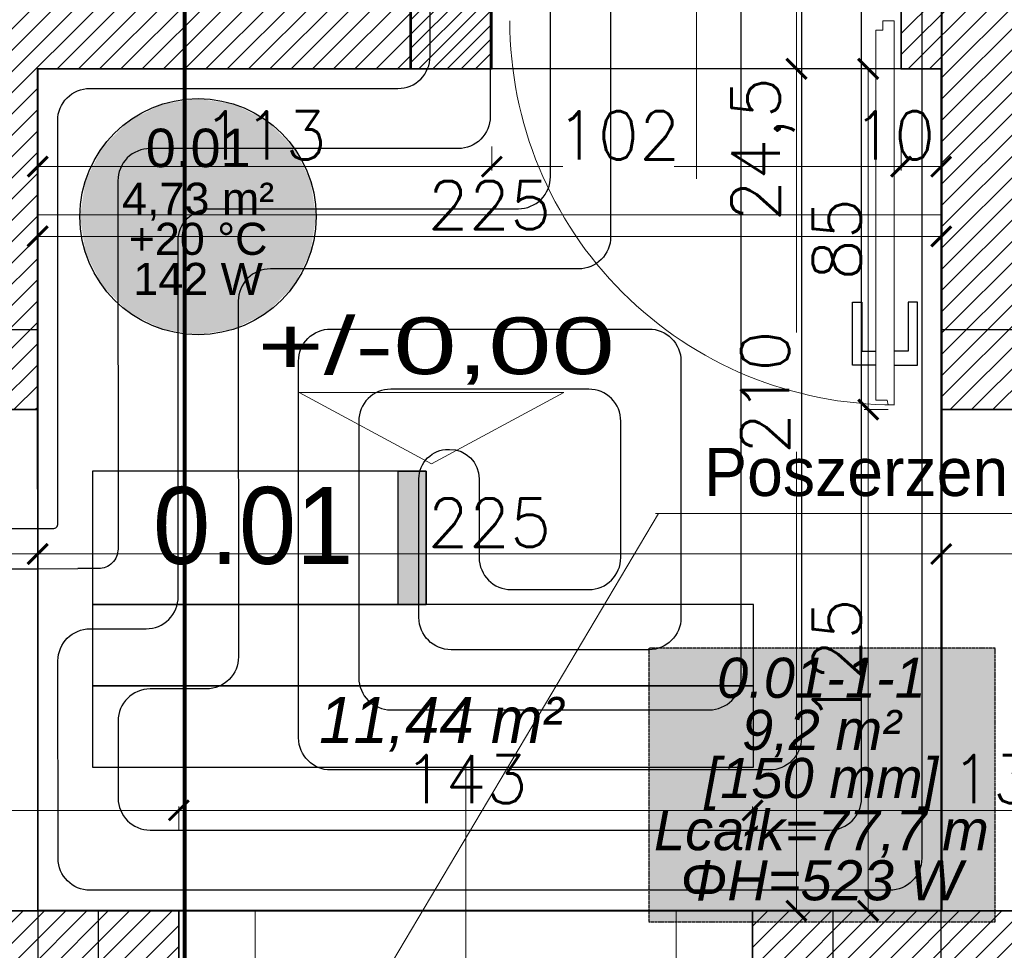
# Model space of a CAD drawing. Header units: millimetres. Extents: x -740 to 33545, y -26688 to 22494.
# Tile 138 of 256: x 10275 to 10521, y 9773 to 10005. Entities that reach past the tile are written whole.
import ezdxf
from ezdxf.enums import TextEntityAlignment as Align
from ezdxf.lldxf.tags import DXFTag

# ---------------------------------------------------------------- set-up
doc = ezdxf.new("R2010")
doc.units = ezdxf.units.MM
doc.header["$MEASUREMENT"] = 0
doc.linetypes.add('HIDDENX2', pattern=[0.1905, 0.127, -0.0635])
doc.layers.get('Defpoints').update_dxf_attribs({"color": 252})
for name, color, linetype in [('_I_EKO_PODKLAD 3', 252, 'Continuous'), ('D-opis', 252, 'Continuous'), ('stolarka', 252, 'Continuous'), ('tabelki opis', 252, 'Continuous'), ('TECHNOLOGIA KUCHNI', 252, 'Continuous')]:
    doc.layers.add(name, color=color, linetype=linetype)
for name, color, linetype, lineweight in [('A_istniejące ściany', 252, 'Continuous', 35), ('A_l.przerywana', 252, 'ICAD_ISO03W100', 9), ('A_opisy', 252, 'Continuous', 15), ('A_ściany istniejące', 252, 'Continuous', 35), ('A_ściany projektowane', 252, 'Continuous', 35), ('k_wyburzenia widoczne', 252, 'PNEUMATIC2', 18), ('l.przerywana', 252, 'ICAD_ISO03W100', 5), ('l.wypełnien', 252, 'Continuous', 5), ('Nowe_820-G Rysunki Obrazki_Nr_pióra__1', 252, 'Continuous', 13), ('wymiarowanie', 252, 'Continuous', 9)]:
    doc.layers.add(name, color=color, linetype=linetype, lineweight=lineweight)
for name, color, linetype, lineweight, true_color in [('IS_Heating_cooling floor', 7, 'HIDDENX2', 25, 0x008000), ('IS_Przyłącze (powrotne)', 5, 'Continuous', 25, 0x0000ff), ('IS_Przyłącze (zasilające)', 1, 'Continuous', 25, 0xff0000), ('IS_Room (Automatic)', 7, 'Continuous', 25, 0x000000), ('IS_Strefa podłóg', 7, 'Continuous', 25, 0x008000), ('IS_Wężownica OChP', 7, 'Continuous', 25, 0x800080)]:
    doc.layers.add(name, color=color, linetype=linetype, lineweight=lineweight, true_color=true_color)
doc.styles.add('Arial_____', font='arial.ttf')
doc.styles.add('Arial__I__', font='ariali.ttf')
doc.styles.add('ARIALL', font='GOTHIC.TTF', dxfattribs={"height": 40})
doc.styles.add('PROFILE', font='GOTHIC.TTF', dxfattribs={"width": 0.8})
doc.styles.add('ROMANS', font='romans')
doc.styles.add('styl2', font='simplex.shx')
tags = doc.linetypes.add('DASH', pattern=[15, 10, -5]).pattern_tags.tags
tags[6:7] = [DXFTag(74, 4), DXFTag(75, 0), DXFTag(340, '0'), DXFTag(46, 0.0), DXFTag(50, 0.0), DXFTag(44, 0.0), DXFTag(45, 0.0)]
tags[4:5] = [DXFTag(74, 4), DXFTag(75, 0), DXFTag(340, '0'), DXFTag(46, 0.0), DXFTag(50, 0.0), DXFTag(44, 0.0), DXFTag(45, 0.0)]
tags = doc.linetypes.add('ICAD_ISO03W100', pattern=[30, 12, -18]).pattern_tags.tags
tags[6:7] = [DXFTag(74, 4), DXFTag(75, 0), DXFTag(340, '0'), DXFTag(46, 1.0), DXFTag(50, 0.0), DXFTag(44, 0.0), DXFTag(45, 0.0)]
tags[4:5] = [DXFTag(74, 4), DXFTag(75, 0), DXFTag(340, '0'), DXFTag(46, 1.0), DXFTag(50, 0.0), DXFTag(44, 0.0), DXFTag(45, 0.0)]
doc.linetypes.add('PNEUMATIC2', pattern='A,0.5,-0.25,["//",Standard,S=0.2,R=0,X=-0.1,Y=-0.1],-0.25', length=1)
doc.dimstyles.new('Skala 1-50', dxfattribs={"dimtxt": 12, "dimasz": 5, "dimexe": 1, "dimexo": 1, "dimgap": 1.5, "dimtad": 1, "dimdec": 1, "dimrnd": 0.5, "dimtxsty": 'styl2', "dimblk": 'ARCHTICK', "dimcen": 5, "dimadec": 0, "dimazin": 0, "dimtfac": 1, "dimtdec": 1, "dimtmove": 1, "dimatfit": 3, "dimldrblk": 'ARCHTICK', "dimfxl": 0, "dimlwd": -1, "dimlwe": -1, "dimarcsym": 0})
doc.dimstyles.new('Wymiary elementów w mm', dxfattribs={"dimscale": 0.5, "dimtxt": 14, "dimasz": 20, "dimexe": 0, "dimexo": 1, "dimgap": 3, "dimtad": 1, "dimdec": 0, "dimlfac": 10, "dimtxsty": 'Standard', "dimblk": 'OBLIQUE', "dimcen": 5, "dimse1": 1, "dimse2": 1, "dimsd1": 1, "dimsd2": 1, "dimclrd": 256, "dimclre": 256, "dimclrt": 252, "dimadec": 0, "dimazin": 0, "dimtfac": 1, "dimtdec": 0, "dimtmove": 0, "dimatfit": 3, "dimldrblk": 'OBLIQUE', "dimfxl": 0, "dimlwd": -1, "dimlwe": -1, "dimarcsym": 0})

# ---------------------------------------------------------------- blocks, each defined once
blk = doc.blocks.new('*D1252')
at = {"layer": 'Defpoints', "color": 0}
for p in [(50, 5.49), (0, 0.31), (50, 0.31)]:
    blk.add_point(p, dxfattribs=at)
at = {"layer": '_I_EKO_PODKLAD 3', "color": 252, "ltscale": 0.6, "insert": (25, 12.5), "char_height": 11, "attachment_point": 5}
blk.add_mtext('500', dxfattribs=at)
blk = doc.blocks.new('_Oblique')
at = {"color": 0, "linetype": 'ByBlock', "lineweight": -2}
blk.add_line((-0.5, -0.5), (0.5, 0.5), dxfattribs=at)
blk = doc.blocks.new('*D1253')
at = {"layer": 'Defpoints', "color": 0}
for p in [(50, 69.96), (50, 69.96), (66.59, 0)]:
    blk.add_point(p, dxfattribs=at)
at = {"layer": '_I_EKO_PODKLAD 3', "color": 252, "ltscale": 0.6, "insert": (43, 34.98), "char_height": 11, "attachment_point": 5, "rotation": 90}
blk.add_mtext('700', dxfattribs=at)
blk = doc.blocks.new('_ArchTick')
at = {"color": 0, "linetype": 'ByBlock', "const_width": 0.15}
blk.add_lwpolyline([(-0.5, -0.5), (0.5, 0.5)], dxfattribs=at)
blk = doc.blocks.new('*D2222')
at = {"layer": 'Defpoints', "color": 0}
for p in [(10468.72, 9992.74), (10499.8, 9992.74), (10443.84, 9782.76)]:
    blk.add_point(p, dxfattribs=at)
at = {"layer": 'wymiarowanie', "color": 0}
for p, q in [((10473.72, 9992.74), (10467.72, 9992.74)), ((10468.72, 9992.74), (10468.72, 9926.95)), ((10468.72, 9782.76), (10468.72, 9897.22)), ((10463.72, 9782.76), (10469.72, 9782.76))]:
    blk.add_line(p, q, dxfattribs=at)
at = {"layer": 'wymiarowanie', "color": 0, "xscale": 5, "yscale": 5, "zscale": 5}
for p, rotation in [((10468.72, 9992.74), 90), ((10468.72, 9782.76), 270)]:
    blk.add_blockref('_ArchTick', p, dxfattribs=dict(at, rotation=rotation))
at = {"layer": 'wymiarowanie', "color": 0, "insert": (10460.92, 9912.09), "char_height": 12, "attachment_point": 5, "rotation": 90, "style": 'styl2'}
blk.add_mtext('210', dxfattribs=at)
blk = doc.blocks.new('*D2223')
at = {"layer": 'Defpoints', "color": 0}
for p in [(10468.72, 10017.29), (10504.8, 10017.29), (10499.8, 9992.74)]:
    blk.add_point(p, dxfattribs=at)
at = {"layer": 'wymiarowanie', "color": 0}
for p, q in [((10473.72, 10017.29), (10467.72, 10017.29)), ((10468.72, 9992.74), (10468.72, 10017.29)), ((10473.72, 9992.74), (10467.72, 9992.74))]:
    blk.add_line(p, q, dxfattribs=at)
at = {"layer": 'wymiarowanie', "color": 0, "xscale": 5, "yscale": 5, "zscale": 5}
for p, rotation in [((10468.72, 10017.29), 90), ((10468.72, 9992.74), 270)]:
    blk.add_blockref('_ArchTick', p, dxfattribs=dict(at, rotation=rotation))
at = {"layer": 'wymiarowanie', "color": 0, "insert": (10460.38, 9972.7), "char_height": 12, "attachment_point": 5, "rotation": 90, "style": 'styl2'}
blk.add_mtext('24,5', dxfattribs=at)
blk = doc.blocks.new('*D2478')
at = {"layer": 'Defpoints', "color": 0}
for p in [(10007.19, 9907.76), (10279.59, 9907.76), (10279.59, 9871.75)]:
    blk.add_point(p, dxfattribs=at)
at = {"layer": 'wymiarowanie', "color": 0}
for p, q in [((10007.19, 9876.75), (10007.19, 9870.75)), ((10279.59, 9876.75), (10279.59, 9870.75)), ((10007.19, 9871.75), (10279.59, 9871.75))]:
    blk.add_line(p, q, dxfattribs=at)
at = {"layer": 'wymiarowanie', "color": 0, "xscale": 5, "yscale": 5, "zscale": 5, "rotation": 180}
blk.add_blockref('_ArchTick', (10007.19, 9871.75), dxfattribs=at)
at = {"layer": 'wymiarowanie', "color": 0, "xscale": 5, "yscale": 5, "zscale": 5}
blk.add_blockref('_ArchTick', (10279.59, 9871.75), dxfattribs=at)
at = {"layer": 'wymiarowanie', "color": 0, "insert": (10143.39, 9880.09), "char_height": 12, "attachment_point": 5, "style": 'styl2'}
blk.add_mtext('272,5', dxfattribs=at)
blk = doc.blocks.new('*D2479')
at = {"layer": 'Defpoints', "color": 0}
for p in [(10279.59, 9907.76), (10504.8, 9907.76), (10504.8, 9871.75)]:
    blk.add_point(p, dxfattribs=at)
at = {"layer": 'wymiarowanie', "color": 0}
for p, q in [((10279.59, 9876.75), (10279.59, 9870.75)), ((10504.8, 9876.75), (10504.8, 9870.75)), ((10279.59, 9871.75), (10504.8, 9871.75))]:
    blk.add_line(p, q, dxfattribs=at)
at = {"layer": 'wymiarowanie', "color": 0, "xscale": 5, "yscale": 5, "zscale": 5, "rotation": 180}
blk.add_blockref('_ArchTick', (10279.59, 9871.75), dxfattribs=at)
at = {"layer": 'wymiarowanie', "color": 0, "xscale": 5, "yscale": 5, "zscale": 5}
blk.add_blockref('_ArchTick', (10504.8, 9871.75), dxfattribs=at)
at = {"layer": 'wymiarowanie', "color": 0, "insert": (10392.19, 9879.55), "char_height": 12, "attachment_point": 5, "style": 'styl2'}
blk.add_mtext('225', dxfattribs=at)
blk = doc.blocks.new('*D2480')
at = {"layer": 'Defpoints', "color": 0}
for p in [(10504.8, 9907.76), (10769.66, 9907.76), (10769.66, 9871.75)]:
    blk.add_point(p, dxfattribs=at)
at = {"layer": 'wymiarowanie', "color": 0}
for p, q in [((10504.8, 9876.75), (10504.8, 9870.75)), ((10769.66, 9876.75), (10769.66, 9870.75)), ((10504.8, 9871.75), (10698.86, 9871.75)), ((10769.66, 9871.75), (10728.38, 9871.75))]:
    blk.add_line(p, q, dxfattribs=at)
at = {"layer": 'wymiarowanie', "color": 0, "xscale": 5, "yscale": 5, "zscale": 5, "rotation": 180}
blk.add_blockref('_ArchTick', (10504.8, 9871.75), dxfattribs=at)
at = {"layer": 'wymiarowanie', "color": 0, "xscale": 5, "yscale": 5, "zscale": 5}
blk.add_blockref('_ArchTick', (10769.66, 9871.75), dxfattribs=at)
at = {"layer": 'wymiarowanie', "color": 0, "insert": (10713.62, 9879.55), "char_height": 12, "attachment_point": 5, "style": 'styl2'}
blk.add_mtext('265', dxfattribs=at)
blk = doc.blocks.new('*D2656')
at = {"layer": 'Defpoints', "color": 0}
for p in [(10314.77, 9807.81), (10184.83, 9782.76), (10314.77, 9782.76)]:
    blk.add_point(p, dxfattribs=at)
at = {"layer": 'wymiarowanie', "color": 0}
for p, q in [((10184.83, 9802.81), (10184.83, 9808.81)), ((10184.83, 9807.81), (10314.77, 9807.81)), ((10314.77, 9802.81), (10314.77, 9808.81))]:
    blk.add_line(p, q, dxfattribs=at)
at = {"layer": 'wymiarowanie', "color": 0, "xscale": 5, "yscale": 5, "zscale": 5, "rotation": 180}
blk.add_blockref('_ArchTick', (10184.83, 9807.81), dxfattribs=at)
at = {"layer": 'wymiarowanie', "color": 0, "xscale": 5, "yscale": 5, "zscale": 5}
blk.add_blockref('_ArchTick', (10314.77, 9807.81), dxfattribs=at)
at = {"layer": 'wymiarowanie', "color": 0, "insert": (10249.8, 9815.61), "char_height": 12, "attachment_point": 5, "style": 'styl2'}
blk.add_mtext('130', dxfattribs=at)
blk = doc.blocks.new('*D2657')
at = {"layer": 'Defpoints', "color": 0}
for p in [(10457.77, 9807.81), (10314.77, 9782.76), (10457.77, 9782.76)]:
    blk.add_point(p, dxfattribs=at)
at = {"layer": 'wymiarowanie', "color": 0}
for p, q in [((10314.77, 9802.81), (10314.77, 9808.81)), ((10314.77, 9807.81), (10457.77, 9807.81)), ((10457.77, 9802.81), (10457.77, 9808.81))]:
    blk.add_line(p, q, dxfattribs=at)
at = {"layer": 'wymiarowanie', "color": 0, "xscale": 5, "yscale": 5, "zscale": 5, "rotation": 180}
blk.add_blockref('_ArchTick', (10314.77, 9807.81), dxfattribs=at)
at = {"layer": 'wymiarowanie', "color": 0, "xscale": 5, "yscale": 5, "zscale": 5}
blk.add_blockref('_ArchTick', (10457.77, 9807.81), dxfattribs=at)
at = {"layer": 'wymiarowanie', "color": 0, "insert": (10386.27, 9815.61), "char_height": 12, "attachment_point": 5, "style": 'styl2'}
blk.add_mtext('143', dxfattribs=at)
blk = doc.blocks.new('*D2658')
at = {"layer": 'Defpoints', "color": 0}
for p in [(10587.7, 9807.81), (10457.77, 9782.76), (10587.7, 9782.76)]:
    blk.add_point(p, dxfattribs=at)
at = {"layer": 'wymiarowanie', "color": 0}
for p, q in [((10457.77, 9802.81), (10457.77, 9808.81)), ((10457.77, 9807.81), (10587.7, 9807.81)), ((10587.7, 9802.81), (10587.7, 9808.81))]:
    blk.add_line(p, q, dxfattribs=at)
at = {"layer": 'wymiarowanie', "color": 0, "xscale": 5, "yscale": 5, "zscale": 5, "rotation": 180}
blk.add_blockref('_ArchTick', (10457.77, 9807.81), dxfattribs=at)
at = {"layer": 'wymiarowanie', "color": 0, "xscale": 5, "yscale": 5, "zscale": 5}
blk.add_blockref('_ArchTick', (10587.7, 9807.81), dxfattribs=at)
at = {"layer": 'wymiarowanie', "color": 0, "insert": (10522.73, 9815.61), "char_height": 12, "attachment_point": 5, "style": 'styl2'}
blk.add_mtext('130', dxfattribs=at)
blk = doc.blocks.new('*D2662')
at = {"layer": 'Defpoints', "color": 0}
for p in [(10279.59, 9992.74), (10392.8, 9992.74), (10392.8, 9968.36)]:
    blk.add_point(p, dxfattribs=at)
at = {"layer": 'wymiarowanie', "color": 0}
for p, q in [((10279.59, 9973.36), (10279.59, 9967.36)), ((10392.8, 9973.36), (10392.8, 9967.36)), ((10279.59, 9968.36), (10392.8, 9968.36))]:
    blk.add_line(p, q, dxfattribs=at)
at = {"layer": 'wymiarowanie', "color": 0, "xscale": 5, "yscale": 5, "zscale": 5, "rotation": 180}
blk.add_blockref('_ArchTick', (10279.59, 9968.36), dxfattribs=at)
at = {"layer": 'wymiarowanie', "color": 0, "xscale": 5, "yscale": 5, "zscale": 5}
blk.add_blockref('_ArchTick', (10392.8, 9968.36), dxfattribs=at)
at = {"layer": 'wymiarowanie', "color": 0, "insert": (10336.19, 9976.16), "char_height": 12, "attachment_point": 5, "style": 'styl2'}
blk.add_mtext('113', dxfattribs=at)
blk = doc.blocks.new('*D2663')
at = {"layer": 'Defpoints', "color": 0}
for p in [(10392.8, 9992.74), (10494.8, 9992.74), (10494.8, 9968.36)]:
    blk.add_point(p, dxfattribs=at)
at = {"layer": 'wymiarowanie', "color": 0}
for p, q in [((10392.8, 9973.36), (10392.8, 9967.36)), ((10494.8, 9973.36), (10494.8, 9967.36)), ((10392.8, 9968.36), (10410.46, 9968.36)), ((10494.8, 9968.36), (10438.23, 9968.36))]:
    blk.add_line(p, q, dxfattribs=at)
at = {"layer": 'wymiarowanie', "color": 0, "xscale": 5, "yscale": 5, "zscale": 5, "rotation": 180}
blk.add_blockref('_ArchTick', (10392.8, 9968.36), dxfattribs=at)
at = {"layer": 'wymiarowanie', "color": 0, "xscale": 5, "yscale": 5, "zscale": 5}
blk.add_blockref('_ArchTick', (10494.8, 9968.36), dxfattribs=at)
at = {"layer": 'wymiarowanie', "color": 0, "insert": (10424.34, 9976.16), "char_height": 12, "attachment_point": 5, "style": 'styl2'}
blk.add_mtext('102', dxfattribs=at)
blk = doc.blocks.new('*D2664')
at = {"layer": 'Defpoints', "color": 0}
for p in [(10494.8, 9992.74), (10504.8, 9992.74), (10504.8, 9968.36)]:
    blk.add_point(p, dxfattribs=at)
at = {"layer": 'wymiarowanie', "color": 0}
for p, q in [((10494.8, 9973.36), (10494.8, 9967.36)), ((10504.8, 9973.36), (10504.8, 9967.36)), ((10494.8, 9968.36), (10504.8, 9968.36))]:
    blk.add_line(p, q, dxfattribs=at)
at = {"layer": 'wymiarowanie', "color": 0, "xscale": 5, "yscale": 5, "zscale": 5, "rotation": 180}
blk.add_blockref('_ArchTick', (10494.8, 9968.36), dxfattribs=at)
at = {"layer": 'wymiarowanie', "color": 0, "xscale": 5, "yscale": 5, "zscale": 5}
blk.add_blockref('_ArchTick', (10504.8, 9968.36), dxfattribs=at)
at = {"layer": 'wymiarowanie', "color": 0, "insert": (10493.05, 9976.16), "char_height": 12, "attachment_point": 5, "style": 'styl2'}
blk.add_mtext('10', dxfattribs=at)
blk = doc.blocks.new('*D2665')
at = {"layer": 'Defpoints', "color": 0}
for p in [(10279.59, 9979.98), (10504.8, 9979.98), (10504.8, 9950.97)]:
    blk.add_point(p, dxfattribs=at)
at = {"layer": 'wymiarowanie', "color": 0}
for p, q in [((10279.59, 9955.97), (10279.59, 9949.97)), ((10504.8, 9955.97), (10504.8, 9949.97)), ((10279.59, 9950.97), (10504.8, 9950.97))]:
    blk.add_line(p, q, dxfattribs=at)
at = {"layer": 'wymiarowanie', "color": 0, "xscale": 5, "yscale": 5, "zscale": 5, "rotation": 180}
blk.add_blockref('_ArchTick', (10279.59, 9950.97), dxfattribs=at)
at = {"layer": 'wymiarowanie', "color": 0, "xscale": 5, "yscale": 5, "zscale": 5}
blk.add_blockref('_ArchTick', (10504.8, 9950.97), dxfattribs=at)
at = {"layer": 'wymiarowanie', "color": 0, "insert": (10392.19, 9958.77), "char_height": 12, "attachment_point": 5, "style": 'styl2'}
blk.add_mtext('225', dxfattribs=at)
blk = doc.blocks.new('*D2793')
at = {"layer": 'Defpoints', "color": 0}
for p in [(10486.59, 9907.76), (10504.8, 9907.76), (10279.59, 9782.76)]:
    blk.add_point(p, dxfattribs=at)
at = {"layer": 'wymiarowanie', "color": 0}
for p, q in [((10491.59, 9907.76), (10485.59, 9907.76)), ((10486.59, 9782.76), (10486.59, 9907.76)), ((10481.59, 9782.76), (10487.59, 9782.76))]:
    blk.add_line(p, q, dxfattribs=at)
at = {"layer": 'wymiarowanie', "color": 0, "xscale": 5, "yscale": 5, "zscale": 5}
for p, rotation in [((10486.59, 9907.76), 90), ((10486.59, 9782.76), 270)]:
    blk.add_blockref('_ArchTick', p, dxfattribs=dict(at, rotation=rotation))
at = {"layer": 'wymiarowanie', "color": 0, "insert": (10478.79, 9845.26), "char_height": 12, "attachment_point": 5, "rotation": 90, "style": 'styl2'}
blk.add_mtext('125', dxfattribs=at)
blk = doc.blocks.new('*D2794')
at = {"layer": 'Defpoints', "color": 0}
for p in [(10486.59, 9992.74), (10504.8, 9992.74), (10504.8, 9907.76)]:
    blk.add_point(p, dxfattribs=at)
at = {"layer": 'wymiarowanie', "color": 0}
for p, q in [((10491.59, 9992.74), (10485.59, 9992.74)), ((10486.59, 9907.76), (10486.59, 9992.74)), ((10491.59, 9907.76), (10485.59, 9907.76))]:
    blk.add_line(p, q, dxfattribs=at)
at = {"layer": 'wymiarowanie', "color": 0, "xscale": 5, "yscale": 5, "zscale": 5}
for p, rotation in [((10486.59, 9992.74), 90), ((10486.59, 9907.76), 270)]:
    blk.add_blockref('_ArchTick', p, dxfattribs=dict(at, rotation=rotation))
at = {"layer": 'wymiarowanie', "color": 0, "insert": (10478.79, 9950.25), "char_height": 12, "attachment_point": 5, "rotation": 90, "style": 'styl2'}
blk.add_mtext('85', dxfattribs=at)
blk = doc.blocks.new('A$C0EED3E4A')
at = {"layer": '_I_EKO_PODKLAD 3', "lineweight": 9}
for p, q in [((0, 69.56), (50, 69.56)), ((0, 43.79), (50, 43.79)), ((5.38, 43.79), (44.76, 43.79)), ((5.38, 9.34), (5.38, 43.79)), ((11.77, 25.85), (11.77, 43.79)), ((24.97, 25.85), (24.97, 43.79)), ((38.36, 25.85), (38.36, 43.79)), ((44.76, 43.79), (44.76, 9.34)), ((2.47, 35.13), (46.72, 35.13)), ((2.47, 25.85), (46.72, 25.85)), ((40.76, 5.34), (9.38, 5.34))]:
    blk.add_line(p, q, dxfattribs=at)
blk.add_lwpolyline([(0, 0.31), (50, 0.31), (50, 70.31), (0, 70.31)], close=True, dxfattribs=at)
blk.add_lwpolyline([(9.38, 65.13), (40.76, 65.13, -0.414214), (44.76, 61.13), (44.76, 50.35, -0.414214), (40.76, 46.35), (9.38, 46.35, -0.414214), (5.38, 50.35), (5.38, 61.13, -0.414214)], format="xyb", close=True, dxfattribs=at)
for centre, start, end in [((9.38, 9.34), 180, 270), ((40.76, 9.34), 270, 0)]:
    blk.add_arc(centre, 4, start, end, dxfattribs=at)
at = {"layer": '_I_EKO_PODKLAD 3'}
for base, p1, p2, angle, picture, middle in [((50, 69.96), (66.59, 0), (50, 69.96), 90, '*D1253', (43, 34.98)), ((50, 5.49), (0, 0.31), (50, 0.31), 0, '*D1252', (25, 12.5))]:
    dim = blk.add_linear_dim(base=base, p1=p1, p2=p2, angle=angle, dimstyle='Wymiary elementów w mm', override={"dimtxt": 22}, dxfattribs=at)
    dim.commit()
    dim.dimension.update_dxf_attribs({"geometry": picture, "text_midpoint": middle})
blk = doc.blocks.new('zlew porzadkowy')
at = {"layer": 'TECHNOLOGIA KUCHNI', "rotation": 270}
blk.add_blockref('A$C0EED3E4A', (185491.89, -816814.32), dxfattribs=at)

msp = doc.modelspace()

# ---------------------------------------------------------------- hatches: boundary and pattern name
at = {"layer": 'IS_Heating_cooling floor', "lineweight": 50, "true_color": 0xffffff, "transparency": 33554687}
msp.add_hatch(color=7, dxfattribs=at).paths.add_polyline_path([(10431.94, 9779.99), (10518.21, 9779.99), (10518.21, 9848.3), (10431.94, 9848.3)])
at = {"layer": 'IS_Room (Automatic)', "lineweight": 50, "true_color": 0xffffff, "transparency": 33554687}
msp.add_hatch(color=7, dxfattribs=at).paths.add_polyline_path([(10349, 9955.88), (10347.55, 9964.98), (10343.37, 9973.19), (10336.86, 9979.7), (10328.65, 9983.88), (10319.56, 9985.33), (10310.46, 9983.88), (10302.25, 9979.7), (10295.74, 9973.19), (10291.56, 9964.98), (10290.11, 9955.88), (10291.56, 9946.79), (10295.74, 9938.58), (10302.25, 9932.07), (10310.46, 9927.89), (10319.56, 9926.44), (10328.65, 9927.89), (10336.86, 9932.07), (10343.37, 9938.58), (10347.55, 9946.79)])
at = {"layer": 'l.wypełnien'}
h = msp.add_hatch(dxfattribs=at)
h.set_pattern_fill('ANSI31', color=256, scale=30, style=0)
h.paths.add_polyline_path([(10179.68, 10402.52), (10279.59, 10402.52), (10279.59, 10396.52), (10273.59, 10396.52), (10273.59, 10123.69), (10279.59, 10126.48), (10279.59, 10017.29), (10316.23, 10017.29), (10316.23, 9992.74), (10279.59, 9992.74), (10279.59, 9927.76), (10254.19, 9927.76), (10254.19, 10359.34), (10179.68, 10359.34)])
h.paths.add_polyline_path([(10260.11, 10246.37), (10272.71, 10246.37), (10272.71, 10279.87), (10260.11, 10279.87)], flags=24)
h.paths.add_polyline_path([(10504.8, 10309.84), (10504.8, 10297.84), (10504.8, 10254.75), (10504.8, 10017.29), (10504.8, 9992.74), (10504.8, 9927.76), (10529.35, 9927.76), (10529.35, 10281.34), (10542.35, 10281.34), (10542.35, 10359.34), (10636.35, 10359.34), (10635.51, 10402.52), (10504.8, 10402.52), (10504.8, 10396.52)])
h.paths.add_polyline_path([(10504.8, 10396.52), (10510.8, 10396.52), (10510.8, 10309.84), (10504.8, 10309.84)], flags=16)
h.paths.add_polyline_path([(10504.8, 10392.52), (10504.8, 10309.84), (10510.8, 10309.84), (10510.8, 10396.52), (10504.8, 10396.52)], flags=0)
h.paths.add_polyline_path([(10515.95, 10326.34), (10515.95, 10347.34), (10530.35, 10347.34), (10530.35, 10326.34)], flags=16)
h.paths.add_polyline_path([(10515.95, 10347.34), (10515.95, 10326.34), (10530.35, 10326.34), (10530.35, 10347.34)], flags=0)
h.paths.add_polyline_path([(10515.95, 10297.84), (10515.95, 10293.34), (10530.35, 10293.34), (10530.35, 10314.34), (10515.95, 10314.34), (10515.95, 10309.84)], flags=16)
h.paths.add_polyline_path([(10515.95, 10297.84), (10515.95, 10309.84), (10515.95, 10314.34), (10530.35, 10314.34), (10530.35, 10293.34), (10515.95, 10293.34)], flags=0)
h.paths.add_polyline_path([(10504.8, 10254.75), (10504.8, 10297.84), (10510.8, 10297.84), (10510.8, 10254.75)], flags=16)
h.paths.add_polyline_path([(10510.8, 10254.75), (10510.8, 10297.84), (10504.8, 10297.84), (10504.8, 10259.75), (10504.8, 10254.75)], flags=0)
h.paths.add_polyline_path([(10504.8, 10297.84), (10510.8, 10297.84), (10510.8, 10309.84), (10504.8, 10309.84)], flags=16)
h.paths.add_polyline_path([(10504.8, 10309.84), (10510.8, 10309.84), (10510.8, 10297.84), (10504.8, 10297.84)], flags=0)
h.paths.add_polyline_path([(10510.8, 10309.84), (10515.95, 10309.84), (10515.95, 10297.84), (10510.8, 10297.84)], flags=16)
h.paths.add_polyline_path([(10510.84, 10326.02), (10523.45, 10326.02), (10523.45, 10359.52), (10510.84, 10359.52)], flags=8)
h.paths.add_polyline_path([(10510.84, 10326.02), (10523.45, 10326.02), (10523.45, 10359.52), (10510.84, 10359.52)], flags=8)
h.paths.add_polyline_path([(9506.72, 10359.34), (9506.72, 10402.52), (9858.19, 10402.52), (9858.19, 10359.34)])
h.paths.add_polyline_path([(10000.19, 10359.34), (10089.09, 10359.34), (10089.09, 10402.52), (10000.19, 10402.52)])
h.paths.add_polyline_path([(10273.59, 10123.69), (10273.59, 10396.52), (10279.59, 10396.52), (10279.59, 10359.34), (10279.59, 10126.48)])
h.paths.add_polyline_path([(10372.72, 9992.74), (10372.72, 10017.29), (10316.23, 10017.29), (10316.23, 9992.74)])
h.paths.add_polyline_path([(9858.19, 10359.34), (9858.19, 10402.52), (9878.19, 10402.52), (9878.19, 10359.34)])
h.paths.add_polyline_path([(10000.19, 10359.34), (10000.19, 10402.52), (9980.19, 10402.52), (9980.19, 10359.34)])
h.paths.add_polyline_path([(10279.59, 9907.76), (10279.59, 9927.76), (10254.19, 9927.76), (10254.19, 9907.76)])
h.paths.add_polyline_path([(10529.35, 9907.76), (10529.35, 9927.76), (10504.8, 9927.76), (10504.8, 9907.76)])
h.paths.add_polyline_path([(10494.8, 10017.29), (10494.8, 9992.74), (10504.8, 9992.74), (10504.8, 10017.29)])
h = msp.add_hatch(dxfattribs=at)
h.set_pattern_fill('ANSI31', color=256, scale=30, style=0)
h.paths.add_polyline_path([(10913.66, 10402.52), (10997.39, 10402.52), (11117.42, 10402.52), (11176.61, 10402.52), (11176.61, 10401.46), (11164.43, 10401.46), (11164.43, 10399.14), (11180.1, 10399.14), (11180.1, 10402.52), (11291.35, 10402.52), (11291.35, 10359.34), (11212.91, 10359.34), (11212.91, 10281.34), (11174.51, 10281.34), (11174.51, 10359.34), (11117.42, 10359.34), (10913.66, 10359.34)])
h.paths.add_polyline_path([(11186.51, 10326.34), (11186.51, 10347.34), (11200.91, 10347.34), (11200.91, 10326.34)], flags=16)
h.paths.add_polyline_path([(11186.51, 10326.34), (11186.51, 10347.34), (11200.91, 10347.34), (11200.91, 10326.34)], flags=0)
h.paths.add_polyline_path([(11186.51, 10293.34), (11186.51, 10314.34), (11200.91, 10314.34), (11200.91, 10293.34)], flags=16)
h.paths.add_polyline_path([(11186.51, 10293.34), (11186.51, 10314.34), (11200.91, 10314.34), (11200.91, 10293.34)], flags=0)
h.paths.add_polyline_path([(11234.13, 9739.58), (11234.13, 9782.76), (11199.91, 9782.76), (11199.91, 9812.76), (11174.51, 9812.76), (11174.51, 9782.76), (11128.02, 9782.76), (11128.02, 9739.58)])
h.paths.add_polyline_path([(10477.77, 9782.76), (10504.8, 9782.76), (10504.8, 9762.76), (10529.35, 9762.99), (10529.35, 9782.76), (10587.7, 9782.76), (10587.7, 9739.58), (10477.77, 9739.58)])
h.paths.add_polyline_path([(10783.28, 9739.58), (10783.28, 9782.76), (10737.7, 9782.76), (10737.7, 9739.58)])
h.paths.add_polyline_path([(10978.02, 9739.58), (10978.02, 9782.76), (10933.28, 9782.76), (10933.28, 9739.58)])
h.paths.add_polyline_path([(10769.66, 10359.34), (10771.66, 10359.34), (10771.66, 10402.52), (10736.26, 10402.52), (10736.26, 10359.34)])
h.paths.add_polyline_path([(10457.77, 9739.58), (10457.77, 9782.76), (10477.77, 9782.76), (10477.77, 9739.58), (10470.93, 9739.58)])
h.paths.add_polyline_path([(10771.66, 10359.34), (10771.66, 10402.52), (10791.66, 10402.52), (10791.66, 10359.34)])
h.paths.add_polyline_path([(10913.66, 10359.34), (10913.66, 10402.52), (10893.66, 10402.52), (10893.66, 10359.34)])
h.paths.add_polyline_path([(10504.8, 9762.76), (10504.8, 9782.76), (10529.35, 9782.76), (10529.35, 9762.99)])
h = msp.add_hatch(dxfattribs=at)
h.set_pattern_fill('ANSI31', color=256, scale=30, style=0)
h.paths.add_polyline_path([(8887.19, 10131.59), (8887.19, 9739.58), (8988.77, 9739.58), (8988.77, 9782.76), (8932.19, 9782.76), (8932.19, 10131.59), (8913.43, 10131.59), (8902.43, 10131.59)])
h.paths.add_polyline_path([(10184.83, 9782.76), (10254.19, 9782.76), (10254.19, 9762.76), (10279.59, 9762.76), (10279.59, 9782.76), (10294.77, 9782.76), (10294.77, 9739.58), (10184.83, 9739.58)])
h.paths.add_polyline_path([(9635.2, 9739.58), (9635.2, 9782.76), (9538.82, 9782.76), (9538.82, 9739.58)])
h.paths.add_polyline_path([(9189.01, 9739.58), (9189.01, 9782.76), (9138.77, 9782.76), (9138.77, 9739.58)])
h.paths.add_polyline_path([(9835.02, 9739.58), (9835.02, 9782.76), (9785.2, 9782.76), (9785.2, 9739.58)])
h.paths.add_polyline_path([(10034.83, 9739.58), (10034.83, 9782.76), (9985.02, 9782.76), (9985.02, 9739.58)])
h.paths.add_polyline_path([(9388.82, 9739.58), (9388.82, 9782.76), (9339.01, 9782.76), (9339.01, 9739.58)])
h.paths.add_polyline_path([(10301.6, 9739.58), (10314.77, 9739.58), (10314.77, 9782.76), (10294.77, 9782.76), (10294.77, 9739.58)])
h.paths.add_polyline_path([(10254.19, 9762.76), (10279.59, 9762.76), (10279.59, 9782.76), (10254.19, 9782.76)])
h = msp.add_hatch(dxfattribs=at)
h.set_pattern_fill('ANSI31', color=256, scale=20, style=0)
h.paths.add_polyline_path([(10372.72, 9992.74), (10372.72, 10017.29), (10392.8, 10017.29), (10392.8, 9992.74)])
at = {"layer": 'tabelki opis'}
msp.add_hatch(color=256, dxfattribs=at).paths.add_polyline_path([(10376.44, 9859.16), (10376.44, 9892.42), (10369.48, 9892.42), (10369.48, 9859.16)])

# ---------------------------------------------------------------- linework, layer by layer
at = {"layer": 'A_istniejące ściany'}
for points in [[(10372.72, 9992.74), (10372.72, 10017.29)], [(10279.59, 9992.74), (10372.72, 9992.74)], [(10279.59, 9907.76), (10279.59, 9992.74)], [(10504.8, 9992.74), (10504.8, 9907.76)], [(10279.59, 9782.76), (10184.83, 9782.76)], [(10314.77, 9782.76), (10279.59, 9782.76)], [(10504.8, 9782.76), (10457.77, 9782.76)]]:
    msp.add_lwpolyline(points, dxfattribs=at)
at = {"layer": 'A_istniejące ściany', "linetype": 'Continuous'}
msp.add_lwpolyline([(10587.7, 9782.76), (10504.8, 9782.76)], dxfattribs=at)
at = {"layer": 'A_l.przerywana', "lineweight": 30, "ltscale": 0.3}
for points in [[(10372.72, 10017.29), (10504.8, 10017.29), (10504.8, 9992.74), (10372.72, 9992.74)], [(10477.77, 9739.58), (10294.77, 9739.58), (10294.77, 9782.76), (10477.77, 9782.76)]]:
    msp.add_lwpolyline(points, close=True, dxfattribs=at)
at = {"layer": 'A_l.przerywana', "ltscale": 0.3}
msp.add_lwpolyline([(10328.69, 9782.76), (10443.84, 9782.76)], dxfattribs=at)
at = {"layer": 'A_opisy'}
for p, q in [((10443.8, 9965.29), (10443.8, 10020.29)), ((10386.27, 9684.91), (10386.27, 9818.38))]:
    msp.add_line(p, q, dxfattribs=at)
at = {"layer": 'A_ściany istniejące'}
for points in [[(10301.6, 9739.58), (10314.77, 9739.58), (10314.77, 9782.76)], [(10470.93, 9739.58), (10457.77, 9739.58), (10457.77, 9782.76)]]:
    msp.add_lwpolyline(points, dxfattribs=at)
at = {"layer": 'A_ściany projektowane'}
for points in [[(10372.72, 10017.29), (10392.8, 10017.29), (10392.8, 9992.74), (10372.72, 9992.74)], [(10504.8, 10017.29), (10494.8, 10017.29), (10494.8, 9992.74), (10504.8, 9992.74)], [(10279.59, 9907.76), (10007.19, 9907.76)], [(10504.8, 9907.76), (10769.66, 9907.76)]]:
    msp.add_lwpolyline(points, dxfattribs=at)
at = {"layer": 'D-opis', "linetype": 'DASH', "lineweight": 0, "ltscale": 2.5, "const_width": 1}
msp.add_lwpolyline([(10316.23, 9432.01), (10316.23, 10977.35)], dxfattribs=at)
at = {"layer": 'IS_Heating_cooling floor'}
msp.add_lwpolyline([(10431.94, 9779.99), (10518.21, 9779.99), (10518.21, 9848.3), (10431.94, 9848.3)], close=True, dxfattribs=at)
at = {"layer": 'IS_Przyłącze (powrotne)', "color": 92, "true_color": 0x00c800, "transparency": 33554687, "extrusion": (0, 0, -1)}
msp.add_lwpolyline([(-9896.44, 10324.34), (-9952.27, 10324.35, 0.414226), (-9960.27, 10316.35), (-9960.27, 10207.53, -0.414212), (-9968.27, 10199.53), (-9972.27, 10199.53, 0.41421), (-9980.27, 10191.53), (-9980.28, 9900.86, -0.41364), (-9988.26, 9892.86), (-10231.28, 9892.39, 0.413763), (-10239.26, 9884.39), (-10239.26, 9876.08, -0.41433), (-10247.26, 9868.08), (-10279.63, 9868.08), (-10289.63, 9868.09)], format="xyb", dxfattribs=at)
at = {"layer": 'IS_Przyłącze (zasilające)', "color": 92, "true_color": 0x00c800, "transparency": 33554687, "extrusion": (0, 0, -1)}
msp.add_lwpolyline([(-9902.69, 10334.34), (-9962.27, 10334.35, 0.414226), (-9970.27, 10326.35), (-9970.27, 10217.53, -0.414213), (-9978.27, 10209.53), (-9982.27, 10209.53, 0.414211), (-9990.27, 10201.53), (-9990.27, 9910.84, -0.413641), (-9998.26, 9902.84), (-10241.28, 9902.37, 0.413763), (-10249.27, 9894.37), (-10249.26, 9886.08, -0.41433), (-10257.26, 9878.08), (-10279.62, 9878.08), (-10282.12, 9878.08)], format="xyb", dxfattribs=at)
at = {"layer": 'IS_Room (Automatic)'}
msp.add_circle((10319.56, 9955.88), 29.44, dxfattribs=at)
at = {"layer": 'IS_Strefa podłóg', "extrusion": (0, -1.10694e-60, -1)}
msp.add_lwpolyline([(-10504.94, 9782.88), (-10279.66, 9782.88), (-10279.58, 9992.85), (-10372.4, 9992.85), (-10372.4, 10017.35), (-10279.62, 10017.35), (-10279.6, 10161.37), (-10365.24, 10161.37), (-10365.24, 10227.57), (-10504.94, 10227.57)], close=True, dxfattribs=at)
at = {"layer": 'IS_Wężownica OChP', "color": 92, "true_color": 0x00c800, "transparency": 33554687}
for points in [[(10499.94, 10214.57), (10499.94, 9795.88, -0.414212), (10491.94, 9787.88), (10292.66, 9787.88, -0.414093), (10284.66, 9795.88), (10284.64, 9845.08, -0.414213), (10292.63, 9853.09), (10306.63, 9853.09, 0.414214), (10314.63, 9861.1), (10314.59, 9949.85, -0.414335), (10322.59, 9957.85), (10399.4, 9957.85, 0.414214), (10407.4, 9965.85), (10407.4, 10044.35, 0.414214)], [(10422.4, 10059.35), (10422.4, 9950.85, -0.414214), (10414.4, 9942.85), (10337.6, 9942.85, 0.414335), (10329.6, 9934.85), (10329.64, 9846.1, -0.414214), (10321.64, 9838.1), (10307.64, 9838.09, 0.414212), (10299.64, 9830.09), (10299.65, 9810.88, 0.414093), (10307.65, 9802.88), (10476.94, 9802.88, 0.414212), (10484.94, 9810.88), (10484.94, 10199.57, 0.414215)], [(10469.94, 10184.57), (10469.94, 9825.88, -0.414212), (10461.94, 9817.88), (10352.64, 9817.88, -0.414098), (10344.64, 9825.88), (10344.61, 9919.85, -0.41433), (10352.61, 9927.85), (10431.94, 9927.85, -0.414214), (10439.94, 9919.85), (10439.94, 9855.88, -0.414211), (10431.94, 9847.88), (10382.63, 9847.88, -0.414093), (10374.63, 9855.88), (10374.62, 9890.5, -0.414335), (10381.96, 9897.85), (10382.27, 9897.85, -0.414093), (10389.62, 9890.5), (10389.63, 9870.88, 0.414095), (10397.63, 9862.88), (10416.94, 9862.88, 0.414209), (10424.94, 9870.88), (10424.94, 9904.85, 0.414216), (10416.94, 9912.85), (10367.61, 9912.85, 0.414335), (10359.61, 9904.85), (10359.64, 9840.88, 0.414093), (10367.64, 9832.88), (10446.94, 9832.88, 0.414211), (10454.94, 9840.88), (10454.94, 10169.57, 0.414215)], [(10392.4, 10029.35), (10392.4, 9980.85, -0.414214), (10384.4, 9972.85), (10307.59, 9972.85, 0.414334), (10299.59, 9964.85), (10299.62, 9872.99, -0.414214), (10294.73, 9868.09), (10289.63, 9868.09)], [(10282.12, 9878.08), (10283.4, 9878.08, 0.414214), (10284.62, 9879.31), (10284.58, 9979.85, -0.414334), (10292.58, 9987.85), (10369.4, 9987.85, 0.414214), (10377.4, 9995.85), (10377.4, 10014.35, 0.414214)]]:
    msp.add_lwpolyline(points, format="xyb", dxfattribs=at)
at = {"layer": 'k_wyburzenia widoczne', "ltscale": 15}
for points in [[(10314.77, 9782.76), (10333.77, 9782.76)], [(10333.77, 9739.58), (10333.77, 9782.76)], [(10438.76, 9782.76), (10438.76, 9739.58)], [(10438.76, 9782.76), (10457.77, 9782.76)]]:
    msp.add_lwpolyline(points, dxfattribs=at)
at = {"layer": 'l.przerywana', "ltscale": 0.3}
msp.add_line((10279.59, 9956.33), (10504.8, 9956.33), dxfattribs=at)
at = {"layer": 'l.przerywana', "lineweight": 30, "ltscale": 0.3}
for points in [[(10254.19, 9927.76), (10279.59, 9927.76), (10279.59, 9762.76), (10254.19, 9762.76)], [(10504.8, 9927.76), (10529.35, 9927.76), (10529.35, 9762.99), (10504.8, 9762.76)]]:
    msp.add_lwpolyline(points, close=True, dxfattribs=at)
at = {"layer": 'Nowe_820-G Rysunki Obrazki_Nr_pióra__1', "linetype": 'Continuous', "lineweight": 13}
msp.add_lwpolyline([(10279.59, 9917.38), (10279.59, 9907.22)], dxfattribs=at)
at = {"layer": 'stolarka', "lineweight": 9}
msp.add_lwpolyline([(10490.26, 10004.72), (10493.05, 10004.72), (10493.05, 9908.95), (10491.55, 9908.96), (10491.37, 9910.11), (10488.52, 9910.11), (10488.52, 10002.41), (10490.26, 10002.41), (10490.26, 10004.72)], dxfattribs=at)
at = {"layer": 'stolarka'}
for points in [[(10488.52, 9918.86), (10482.72, 9918.86), (10482.72, 9934.53), (10485.04, 9934.53), (10485.04, 9922.34), (10488.52, 9922.34)], [(10493.05, 9918.86), (10498.85, 9918.86), (10498.85, 9934.53), (10496.53, 9934.53), (10496.53, 9922.34), (10493.05, 9922.34)]]:
    msp.add_lwpolyline(points, dxfattribs=at)
at = {"layer": 'stolarka', "linetype": 'ICAD_ISO03W100', "lineweight": 13, "ltscale": 0.3}
msp.add_arc((10493.05, 10004.72), 95.77, 180.0003, 270.0531, dxfattribs=at)
at = {"layer": 'tabelki opis'}
for points in [[(10376.44, 9892.42), (10293.28, 9892.42), (10293.28, 9859.16), (10376.44, 9859.16), (10376.44, 9892.42)], [(10293.28, 9838.89), (10458.02, 9838.89), (10458.02, 9859.16), (10293.28, 9859.16), (10293.28, 9838.89)], [(10293.28, 9818.61), (10458.02, 9818.61), (10458.02, 9838.89), (10293.28, 9838.89), (10293.28, 9818.61)]]:
    msp.add_lwpolyline(points, dxfattribs=at)
msp.add_lwpolyline([(10376.44, 9859.16), (10369.48, 9859.16), (10369.48, 9892.42), (10376.44, 9892.42)], close=True, dxfattribs=at)
at = {"layer": 'wymiarowanie'}
for p, q in [((10361.13, 9758.46), (10434.34, 9881.87)), ((10433.57, 9881.87), (10697.23, 9881.87))]:
    msp.add_line(p, q, dxfattribs=at)
at = {"layer": 'wymiarowanie', "linetype": 'ByBlock'}
msp.add_lwpolyline([(10377.75, 9894.27), (10410.7, 9912), (10344.8, 9912)], close=True, dxfattribs=at)

# ---------------------------------------------------------------- block references
at = {"layer": '_I_EKO_PODKLAD 3'}
msp.add_blockref('zlew porzadkowy', (-175212.62, 826881.61), dxfattribs=at)

# ---------------------------------------------------------------- texts
at = {"layer": 'A_opisy', "ltscale": 0.3, "insert": (10371.17, 9663.45), "char_height": 10.8, "width": 109.7533, "attachment_point": 1, "rotation": 90, "style": 'ARIALL'}
msp.add_mtext('\\pi43.34766;{\\fArial|b0|i1|c238|p34;120}\\P\\pi29.96106;{\\fArial|b0|i1|c238|p34;210+63}', dxfattribs=at)
at = {"layer": 'IS_Heating_cooling floor', "style": 'Arial__I__'}
for s, p in [('0.01-1-1', (10474.94, 9832.88)), ('[150 mm]', (10474.94, 9807.88))]:
    msp.add_text(s, height=10, dxfattribs=at).set_placement(p, align=Align.BOTTOM_CENTER)
for s, p in [('9,2 m²', (10474.94, 9827.88)), ('Lcałk=77,7 m', (10474.94, 9802.88))]:
    msp.add_text(s, height=10, dxfattribs=at).set_placement(p, align=Align.MIDDLE_CENTER)
msp.add_text('ΦH=523 W', height=10, dxfattribs=at).set_placement((10474.94, 9795.38), align=Align.TOP_CENTER)
at = {"layer": 'IS_Room (Automatic)', "style": 'Arial_____'}
msp.add_text('0.01', height=9.6, dxfattribs=at).set_placement((10319.58, 9965.35), align=Align.BOTTOM_CENTER)
for s, p in [('4,73 m²', (10319.58, 9960.35)), ('+20 °C', (10319.58, 9950.35)), ('142 W', (10319.58, 9940.35))]:
    msp.add_text(s, height=8, dxfattribs=at).set_placement(p, align=Align.MIDDLE_CENTER)
at = {"layer": 'tabelki opis', "attachment_point": 1}
for s, insert, char_height, width in [('{\\fCentury Gothic|b0|i0|c238|p34;0.01}', (10308.33, 9888.47), 19.2, 56.7), ('{\\fCentury Gothic|b0|i1|c238|p34;11,44 m²}', (10349.74, 9836.12), 11.52, 68.7387)]:
    msp.add_mtext(s, dxfattribs=dict(at, insert=insert, char_height=char_height, width=width))
at = {"layer": 'wymiarowanie', "style": 'PROFILE', "width": 1.5}
msp.add_text('+/-0,00', height=14.149, dxfattribs=at).set_placement((10334.33, 9916.6))
at = {"layer": 'wymiarowanie', "linetype": 'Continuous', "insert": (10765.03, 9898.22), "char_height": 12, "width": 327.6277, "attachment_point": 3, "style": 'ROMANS'}
msp.add_mtext('{\\fCentury Gothic|b0|i0|c238|p0;Poszerzenie istniejącego otworu }{\\fCentury Gothic|b0|i0|c238|p0;drzwiowego }', dxfattribs=at)

# ---------------------------------------------------------------- dimensions: what is measured, and where the dimension line sits
at = {"layer": 'wymiarowanie'}
for base, p1, p2, picture, middle in [((10468.7237, 10017.2896), (10499.7988, 9992.7362), (10504.7988, 10017.2896), '*D2223', (10468.7237, 9972.703)), ((10468.72, 9992.74), (10443.84, 9782.76), (10499.8, 9992.74), '*D2222', (10468.72, 9912.09))]:
    dim = msp.add_linear_dim(base=base, p1=p1, p2=p2, angle=90, dimstyle='Skala 1-50', dxfattribs=at)
    dim.commit()
    dim.dimension.update_dxf_attribs({"geometry": picture, "text_midpoint": middle, "dimtype": 160})
for base, p1, p2, picture, middle in [((10486.59, 9992.74), (10504.8, 9907.76), (10504.8, 9992.74), '*D2794', (10478.79, 9950.25)), ((10486.59, 9907.76), (10279.59, 9782.76), (10504.8, 9907.76), '*D2793', (10478.79, 9845.26))]:
    dim = msp.add_linear_dim(base=base, p1=p1, p2=p2, angle=90, dimstyle='Skala 1-50', dxfattribs=at)
    dim.commit()
    dim.dimension.update_dxf_attribs({"geometry": picture, "text_midpoint": middle})
for base, p1, p2, picture, middle in [((10392.8, 9968.36), (10279.59, 9992.74), (10392.8, 9992.74), '*D2662', (10336.19, 9976.16)), ((10504.8, 9950.97), (10279.59, 9979.98), (10504.8, 9979.98), '*D2665', (10392.19, 9958.77)), ((10279.59, 9871.75), (10007.19, 9907.76), (10279.59, 9907.76), '*D2478', (10143.39, 9880.09)), ((10504.8, 9871.75), (10279.59, 9907.76), (10504.8, 9907.76), '*D2479', (10392.19, 9879.55)), ((10314.77, 9807.81), (10184.83, 9782.76), (10314.77, 9782.76), '*D2656', (10249.8, 9815.61)), ((10457.77, 9807.81), (10314.77, 9782.76), (10457.77, 9782.76), '*D2657', (10386.27, 9815.61)), ((10587.7, 9807.81), (10457.77, 9782.76), (10587.7, 9782.76), '*D2658', (10522.73, 9815.61))]:
    dim = msp.add_linear_dim(base=base, p1=p1, p2=p2, dimstyle='Skala 1-50', dxfattribs=at)
    dim.commit()
    dim.dimension.update_dxf_attribs({"geometry": picture, "text_midpoint": middle})
for base, p1, p2, picture, middle in [((10494.8, 9968.36), (10392.8, 9992.74), (10494.8, 9992.74), '*D2663', (10424.34, 9968.36)), ((10504.8, 9968.36), (10494.8, 9992.74), (10504.8, 9992.74), '*D2664', (10493.05, 9968.36)), ((10769.66, 9871.75), (10504.8, 9907.76), (10769.66, 9907.76), '*D2480', (10713.62, 9871.75))]:
    dim = msp.add_linear_dim(base=base, p1=p1, p2=p2, dimstyle='Skala 1-50', dxfattribs=at)
    dim.commit()
    dim.dimension.update_dxf_attribs({"geometry": picture, "text_midpoint": middle, "dimtype": 160})

doc.saveas('drawing.dxf')
